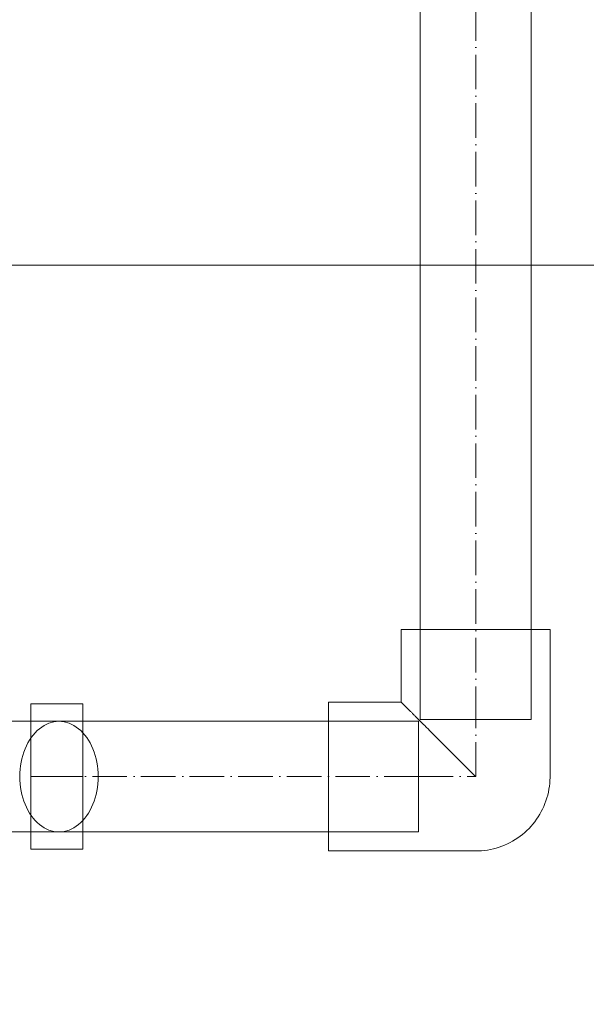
# Model space of a CAD drawing. Header units: metres. Extents: x -54598 to 1827199, y -329446 to -256744.
# Tile 90 of 256: x 28242 to 28570, y -274813 to -274243. Entities that reach past the tile are written whole.
import ezdxf
from ezdxf import colors
from ezdxf.entities.mleader import LeaderData, LeaderLine
from ezdxf.math import Vec2, Vec3

# ---------------------------------------------------------------- set-up
doc = ezdxf.new("R2010")
doc.units = ezdxf.units.M
doc.linetypes.add('ADSK_Осевая', pattern=[14, 10, -2, 0, -2])
for name, color, linetype, lineweight in [('G-ANNO-SYMB', 7, 'Continuous', 9), ('P-PIPE', 7, 'Continuous', 20), ('P-PIPE-CNTR', 7, 'ADSK_Осевая', 20), ('ТС_труБы', 5, 'Continuous', 60)]:
    doc.layers.add(name, color=color, linetype=linetype, lineweight=lineweight)
doc.styles.add('ISO_1.0', font='isocpeur.ttf')

# ---------------------------------------------------------------- blocks, each defined once
blk = doc.blocks.new('Tecofi_F1142_Фильтр муфтовый наклонный - F1142-0032-V31-В_Этаж 01_Сводный')
at = {"layer": 'P-PIPE', "color": 150}
for p, q in [((-894.88, 24454), (-894.88, 24475)), ((-894.88, 24475), (-894.88, 24475)), ((-894.88, 24475), (-894.88, 24454)), ((-894.88, 24475), (-879.88, 24475)), ((-879.88, 24454), (-879.88, 24475)), ((-879.88, 24475), (-879.88, 24454)), ((-815.88, 24454), (-815.88, 24475)), ((-815.88, 24475), (-815.88, 24475)), ((-815.88, 24475), (-815.88, 24454)), ((-815.88, 24475), (-800.88, 24475)), ((-800.88, 24454), (-800.88, 24475)), ((-800.88, 24475), (-800.88, 24454)), ((-879.88, 24470), (-894.88, 24470)), ((-815.88, 24470), (-879.88, 24470)), ((-807.77, 24470), (-862.56, 24470)), ((-800.88, 24470), (-815.88, 24470)), ((-894.88, 24433), (-894.88, 24454)), ((-894.88, 24454), (-894.88, 24433)), ((-894.88, 24454), (-879.88, 24454)), ((-894.88, 24454), (-879.88, 24454)), ((-879.88, 24433), (-879.88, 24454)), ((-879.88, 24454), (-879.88, 24433)), ((-815.88, 24433), (-815.88, 24454)), ((-815.88, 24454), (-815.88, 24433)), ((-815.88, 24454), (-800.88, 24454)), ((-815.88, 24454), (-800.88, 24454)), ((-800.88, 24433), (-800.88, 24454)), ((-800.88, 24454), (-800.88, 24433)), ((-894.88, 24438), (-879.88, 24438)), ((-879.88, 24438), (-815.88, 24438)), ((-862.56, 24438), (-807.77, 24438)), ((-815.88, 24438), (-800.88, 24438)), ((-894.88, 24433), (-894.88, 24433)), ((-879.88, 24433), (-894.88, 24433)), ((-815.88, 24433), (-815.88, 24433)), ((-800.88, 24433), (-815.88, 24433))]:
    blk.add_line(p, q, dxfattribs=at)
for centre, ratio, start_param, end_param in [((-894.88, 24454), 0.000059, 0, 3.141593), ((-894.88, 24454), 0.000059, 3.141593, 6.283185), ((-879.88, 24454), 0.000059, 3.141593, 6.283185), ((-879.88, 24454), 0.000059, 0, 3.141593), ((-879.88, 24454), 0.000059, 3.141593, 6.283185), ((-879.88, 24454), 0.000059, 0, 3.141593), ((-807.77, 24454), 0.707149, 4.712389, 7.853982), ((-815.88, 24454), 0.000059, 0, 3.141593), ((-815.88, 24454), 0.000059, 3.141593, 6.283185), ((-815.88, 24454), 0.000059, 0, 3.141593), ((-815.88, 24454), 0.000059, 3.141593, 6.283185), ((-800.88, 24454), 0.000059, 3.141593, 6.283185), ((-800.88, 24454), 0.000059, 0, 3.141593), ((-807.77, 24454), 0.707149, 1.570796, 4.712389)]:
    blk.add_ellipse(centre, major_axis=(0, 16), ratio=ratio, start_param=start_param, end_param=end_param, dxfattribs=at)
for points, knots in [([(-869.19, 24454), (-869.19, 24456.18), (-868.91, 24459.44), (-868.04, 24463.2), (-867.18, 24465.62), (-866.16, 24467.55), (-865.03, 24468.96), (-863.82, 24469.81), (-862.98, 24470), (-862.56, 24470)], [0, 0, 0, 0, 0.25, 0.375, 0.5, 0.625, 0.75, 0.875, 1, 1, 1, 1]), ([(-862.56, 24470), (-860.13, 24470), (-856.46, 24469.85), (-851.61, 24469.37), (-848.58, 24468.93), (-846.17, 24468.49), (-844.38, 24468.12), (-842.59, 24467.7), (-840.81, 24467.23), (-839.04, 24466.7), (-837.29, 24466.12), (-835.85, 24465.58), (-834.85, 24465.16), (-834.29, 24464.9), (-833.86, 24464.71), (-833.44, 24464.5), (-832.87, 24464.23), (-831.88, 24463.74), (-830.48, 24462.98), (-829.14, 24462.12), (-828.28, 24461.44), (-827.81, 24461.02), (-827.48, 24460.69), (-827.16, 24460.36), (-826.74, 24459.89), (-826.06, 24459.04), (-825.2, 24457.71), (-824.41, 24455.94), (-824.06, 24454.66), (-823.94, 24454)], [0, 0, 0, 0, 0.166667, 0.25, 0.333333, 0.375, 0.416667, 0.458333, 0.5, 0.541667, 0.583333, 0.625, 0.645833, 0.65625, 0.666667, 0.677083, 0.6875, 0.708333, 0.75, 0.791667, 0.8125, 0.822917, 0.833333, 0.84375, 0.854167, 0.875, 0.916667, 0.958333, 1, 1, 1, 1]), ([(-862.56, 24438), (-862.98, 24438), (-863.82, 24438.19), (-865.03, 24439.04), (-866.16, 24440.44), (-867.18, 24442.38), (-868.04, 24444.79), (-868.91, 24448.55), (-869.19, 24451.81), (-869.19, 24454)], [0, 0, 0, 0, 0.125, 0.25, 0.375, 0.5, 0.625, 0.75, 1, 1, 1, 1]), ([(-823.94, 24454), (-824.06, 24453.34), (-824.41, 24452.05), (-825.2, 24450.29), (-826.06, 24448.96), (-826.74, 24448.11), (-827.16, 24447.64), (-827.48, 24447.3), (-827.81, 24446.97), (-828.28, 24446.56), (-829.14, 24445.88), (-830.48, 24445.01), (-831.88, 24444.26), (-832.87, 24443.77), (-833.44, 24443.49), (-833.86, 24443.29), (-834.29, 24443.09), (-834.85, 24442.84), (-835.85, 24442.42), (-837.29, 24441.88), (-839.04, 24441.3), (-840.81, 24440.77), (-842.59, 24440.29), (-844.38, 24439.87), (-846.17, 24439.5), (-848.58, 24439.06), (-851.61, 24438.63), (-856.46, 24438.14), (-860.13, 24438), (-862.56, 24438)], [0, 0, 0, 0, 0.041667, 0.083333, 0.125, 0.145833, 0.15625, 0.166667, 0.177083, 0.1875, 0.208333, 0.25, 0.291667, 0.3125, 0.322917, 0.333333, 0.34375, 0.354167, 0.375, 0.416667, 0.458333, 0.5, 0.541667, 0.583333, 0.625, 0.666667, 0.75, 0.833333, 1, 1, 1, 1])]:
    blk.add_open_spline(points, degree=3, knots=knots, dxfattribs=at)
blk = doc.blocks.new('ADSK_Полипропилен_Отвод - Универсальный-V33-В_Этаж 01_Сводный')
at = {"layer": 'P-PIPE', "color": 150}
for p, q in [((-21.5, 42.5), (-21.5, 21.5)), ((21.5, 42.5), (-21.5, 42.5)), ((-21.5, 42.5), (21.5, 42.5)), ((-16, 42.5), (-16, 16.5)), ((0, 42.5), (0, 42.5)), ((0, 42.5), (0, 42.5)), ((16, 16.5), (16, 42.5)), ((21.5, 0), (21.5, 42.5)), ((-21.5, 21.5), (-42.5, 21.5)), ((-42.5, 21.5), (-42.5, -21.5)), ((-42.5, -21.5), (-42.5, 21.5)), ((-16.5, 16), (-42.5, 16)), ((0, 16.5), (0, 16.5)), ((0, 16.5), (0, 16.5)), ((-42.5, 0), (-42.5, 0)), ((-16.5, 0), (-16.5, 0)), ((-16.5, 0), (-16.5, 0)), ((-42.5, 0), (-42.5, 0)), ((-42.5, -16), (-16.5, -16)), ((-42.5, -21.5), (0, -21.5))]:
    blk.add_line(p, q, dxfattribs=at)
at = {"layer": 'P-PIPE', "color": 150, "flags": 128}
blk.add_lwpolyline([(0, -21.5), (0.86, -21.48), (1.72, -21.43), (2.57, -21.35), (3.43, -21.23), (4.27, -21.07), (5.11, -20.88), (5.94, -20.66), (6.76, -20.41), (7.57, -20.12), (8.37, -19.8), (9.16, -19.45), (9.93, -19.07), (10.68, -18.66), (11.42, -18.22), (12.14, -17.74), (12.84, -17.25), (13.52, -16.72), (14.18, -16.16), (14.81, -15.58), (15.42, -14.98), (16.01, -14.35), (16.57, -13.7), (17.11, -13.03), (17.61, -12.33), (18.09, -11.62), (18.54, -10.88), (18.96, -10.13), (19.35, -9.37), (19.71, -8.59), (20.04, -7.79), (20.33, -6.98), (20.6, -6.16), (20.83, -5.34), (21.02, -4.5), (21.19, -3.65), (21.32, -2.8), (21.41, -1.95), (21.47, -1.09), (21.5, -0.23), (21.5, 0)], dxfattribs=at)
at = {"layer": 'P-PIPE', "color": 150}
for points, knots in [([(0, 0), (-1.21, 1.2), (-3.62, 3.62), (-6.6, 6.6), (-8.93, 8.92), (-10.63, 10.63), (-12.01, 12.02), (-13.09, 13.09), (-13.88, 13.88), (-14.65, 14.65), (-15.4, 15.4), (-16.12, 16.12), (-16.81, 16.81), (-17.47, 17.48), (-18.11, 18.11), (-18.7, 18.7), (-19.24, 19.24), (-19.74, 19.74), (-20.34, 20.34), (-20.95, 20.94), (-21.37, 21.39), (-21.49, 21.5), (-21.5, 21.5)], [0, 0, 0, 0, 0.125, 0.25, 0.3125, 0.375, 0.4375, 0.46875, 0.5, 0.53125, 0.5625, 0.59375, 0.625, 0.65625, 0.6875, 0.71875, 0.75, 0.78125, 0.8125, 0.875, 0.9375, 1, 1, 1, 1]), ([(-21.5, 21.5), (-21.49, 21.5), (-21.37, 21.39), (-20.95, 20.94), (-20.34, 20.34), (-19.74, 19.74), (-19.24, 19.24), (-18.7, 18.7), (-18.11, 18.11), (-17.47, 17.48), (-16.81, 16.81), (-16.12, 16.12), (-15.4, 15.4), (-14.65, 14.65), (-13.88, 13.88), (-13.09, 13.09), (-12.01, 12.02), (-10.63, 10.63), (-8.93, 8.92), (-6.6, 6.6), (-3.62, 3.62), (-1.21, 1.2), (0, 0)], [0, 0, 0, 0, 0.0625, 0.125, 0.1875, 0.21875, 0.25, 0.28125, 0.3125, 0.34375, 0.375, 0.40625, 0.4375, 0.46875, 0.5, 0.53125, 0.5625, 0.625, 0.6875, 0.75, 0.875, 1, 1, 1, 1])]:
    blk.add_open_spline(points, degree=3, knots=knots, dxfattribs=at)
blk = doc.blocks.new('fdsafdsf')
at = {"layer": 'G-ANNO-SYMB', "lineweight": 20}
blk.add_line((224776.14, 36828.05), (210310.36, 36828.05), dxfattribs=at)
at = {"layer": 'P-PIPE', "color": 150}
for p, q in [((222279.35, 37535.19), (222279.35, 36696.63)), ((222311.35, 36696.63), (222311.35, 37535.19)), ((222278.85, 36696.13), (222166.79, 36696.13)), ((222279.35, 36696.63), (222311.35, 36696.63)), ((222166.79, 36664.13), (222278.85, 36664.13))]:
    blk.add_line(p, q, dxfattribs=at)
for centre, start_param, end_param in [((222166.79, 36680.13), 0, 1.570796), ((222166.79, 36680.13), 4.712389, 6.283185), ((222278.85, 36680.13), 0, 1.570796), ((222278.85, 36680.13), 4.712389, 6.283185), ((222166.79, 36680.13), 1.570796, 3.141593), ((222166.79, 36680.13), 3.141593, 4.712389), ((222278.85, 36680.13), 1.570796, 3.141593), ((222278.85, 36680.13), 3.141593, 4.712389)]:
    blk.add_ellipse(centre, major_axis=(0, 16), ratio=0.000146, start_param=start_param, end_param=end_param, dxfattribs=at)
at = {"layer": 'P-PIPE-CNTR', "color": 150}
for p, q in [((222295.35, 37535.19), (222295.35, 36696.63)), ((222295.35, 37535.19), (222295.35, 36696.63)), ((222295.35, 36680.13), (222295.35, 36696.63)), ((222278.85, 36680.13), (222166.79, 36680.13)), ((222278.85, 36680.13), (222166.79, 36680.13)), ((222278.85, 36680.13), (222295.35, 36680.13))]:
    blk.add_line(p, q, dxfattribs=at)
at = {"layer": 'P-PIPE', "color": 150}
for name, p in [('ADSK_Полипропилен_Отвод - Универсальный-V33-В_Этаж 01_Сводный', (222295.35, 36680.13)), ('Tecofi_F1142_Фильтр муфтовый наклонный - F1142-0032-V31-В_Этаж 01_Сводный', (222982.66, 12226.14))]:
    blk.add_blockref(name, p, dxfattribs=at)
blk = doc.blocks.new('_None')

msp = doc.modelspace()

# ---------------------------------------------------------------- block references
at = {"color": 5, "lineweight": 30, "xscale": 2, "yscale": 2, "zscale": 2}
msp.add_blockref('fdsafdsf', (-416084.8, -348041.46), dxfattribs=at)

# ---------------------------------------------------------------- next in the draw order: leaders
at = {"layer": 'ТС_труБы', "color": 5, "linetype": 'Continuous', "lineweight": 5}
ml = msp.add_multileader_mtext('Standard', dxfattribs=at)
ml.set_content('{\\fArial|b0|i0|c204|p34;\\C0;НАСОС ИСХОДНОЙ ВОДЫ N=1,5 КВТ}', color=250, style='ISO_1.0')
ml.set_leader_properties(color=250)
ml.set_arrow_properties(name='NONE')
ml.build(insert=Vec2(0, 0))
ml.multileader.update_dxf_attribs({"text_left_attachment_type": 6, "text_right_attachment_type": 6, "dogleg_length": 86.42, "arrow_head_size": 200})
ctx = ml.context
ctx.base_point, ctx.char_height, ctx.arrow_head_size, ctx.landing_gap_size, ctx.plane_origin = Vec3(29179.61, -276924.95), 500, 200, 200, Vec3(36561.29, -275832.38)
ctx.left_attachment, ctx.right_attachment, ctx.text_align_type = 6, 6, 1
notes = []
notes.append((ctx, [(1, (1, 1, 0), (29093.19, -276924.95), (1, 0), 86.42, [(0, [(27657.26, -274720.89)], 0, [])])]))
ctx.mtext.insert, ctx.mtext.width, ctx.mtext.alignment, ctx.mtext.flow_direction = Vec3(32701.92, -276308.3), 8272.6488, 2, 5
ctx.mtext.has_bg_fill, ctx.mtext.bg_color, ctx.mtext.bg_scale_factor, ctx.mtext.bg_transparency, ctx.mtext.use_window_bg_color = 1, -1073741824, 1, 0, 1
for ctx, leaders in notes:
    for number, flags, end, landing, length, lines in leaders:
        leader = LeaderData()
        leader.index, (leader.has_last_leader_line, leader.has_dogleg_vector, leader.attachment_direction) = number, flags
        leader.last_leader_point, leader.dogleg_vector, leader.dogleg_length = Vec3(end), Vec3(landing), length
        for number, points, colour, breaks in lines:
            line = LeaderLine()
            line.index, line.vertices, line.color, line.breaks = number, Vec3.list(points), colors.encode_raw_color(colour), breaks
            leader.lines.append(line)
        ctx.leaders.append(leader)

doc.saveas('drawing.dxf')
